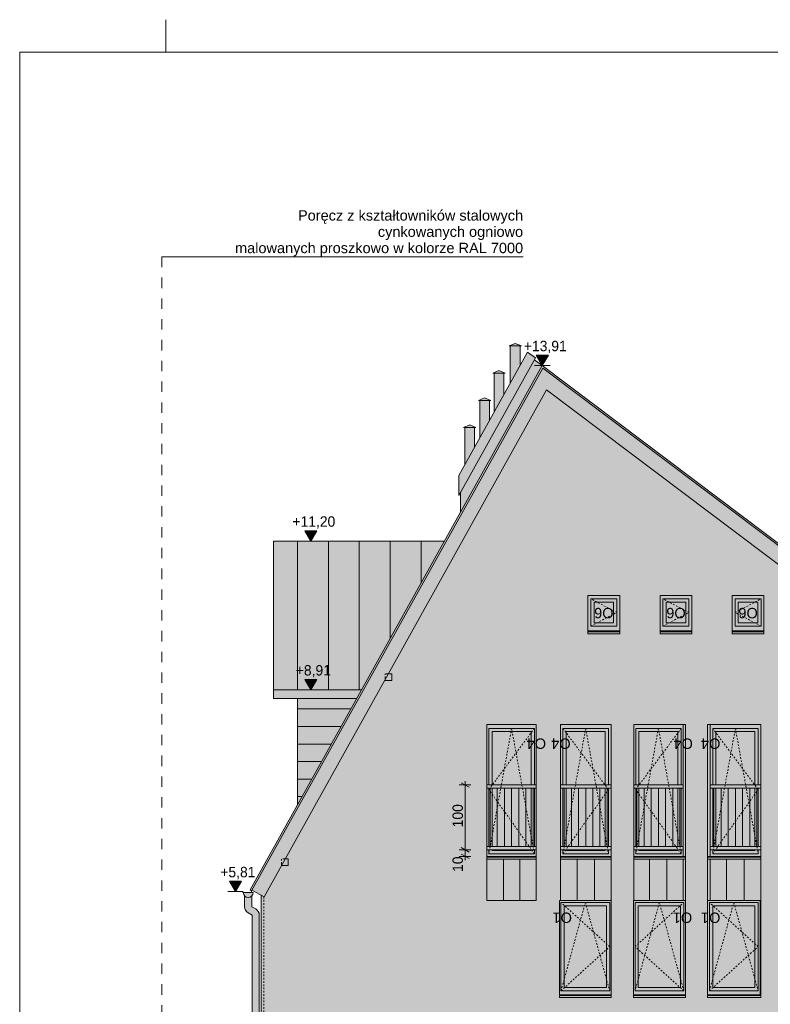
# Model space of a CAD drawing. Extents: x -613240 to -325500, y -25863 to 152403.
# Tile 27 of 254: x -463240 to -451685, y -8258 to 6903. Entities that reach past the tile are written whole.
import ezdxf

# ---------------------------------------------------------------- set-up
doc = ezdxf.new("R2010")
doc.units = 0
doc.header["$MEASUREMENT"] = 0
doc.linetypes.add('Hidden Line', pattern=[50, 25, -25])
doc.linetypes.add('Przerywana', pattern=[320, 160, -160])
doc.layers.add('A-Opisy', color=7, linetype='Continuous')
doc.layers.add('INWENT WYMIARY', color=7, linetype='Continuous')
for name, color, linetype, lineweight in [('A-Opisy_Nr_Pióra__21', 7, 'Continuous', 9), ('Arch balustrady_Nr_Pióra__41', 7, 'Continuous', 15), ('Arch dachowki_Nr_Pióra__21', 7, 'Continuous', 9), ('Arch okna_Nr_Pióra__5', 7, 'Continuous', 13), ('Arch opisy okien_Nr_Pióra__21', 7, 'Continuous', 9), ('Arch opisy_Nr_Pióra__21', 7, 'Continuous', 9), ('Arch rynny_Nr_Pióra__5', 7, 'Continuous', 13), ('ARCH TABELA_Nr_Pióra__21', 7, 'Continuous', 9), ('Arch wykończenie_Nr_Pióra__41', 7, 'Continuous', 15), ('INWENT DACH_Nr_Pióra__21', 7, 'Continuous', 9), ('INWENT KONST. DREWNIANA_Nr_Pióra__21', 7, 'Continuous', 9), ('INWENT RURY SPUSTOWE_Nr_Pióra__21', 7, 'Continuous', 9), ('INWENT WYMIARY_Nr_Pióra__21', 7, 'Continuous', 9), ('INWENT. OKNA_Nr_Pióra__5', 7, 'Continuous', 13), ('INWENT.ŚCIANY_Nr_Pióra__21', 7, 'Continuous', 9), ('Istniejące kominy_Nr_Pióra__21', 7, 'Continuous', 9)]:
    doc.layers.add(name, color=color, linetype=linetype, lineweight=lineweight)
doc.layers.add('arch wypelnienia_Nr_Pióra__119', color=7, linetype='Continuous', lineweight=13, true_color=0xd9d1d0)
doc.layers.add('arch wypelnienia_Nr_Pióra__2', color=7, linetype='Continuous', lineweight=13, true_color=0x7f7f7f)
doc.styles.add('GENERATED_STYLE_1', font='txt')
doc.styles.add('GENERATED_STYLE_10', font='arial.ttf')
doc.styles.add('GENERATED_STYLE_12', font='arial.ttf')
doc.dimstyles.new('GENERATED_STYLE__3', dxfattribs={"dimtxt": 160.000002, "dimasz": 91.2, "dimexe": 0.18, "dimexo": 0, "dimgap": 0.09, "dimtad": 1, "dimdec": 0, "dimlfac": 0.1, "dimzin": 0, "dimdsep": 46, "dimtxsty": 'GENERATED_STYLE_1', "dimblk": 'ARROWHEAD_2', "dimblk1": 'ARROWHEAD_2', "dimblk2": 'ARROWHEAD_2', "dimcen": 0.09, "dimclrd": 7, "dimclre": 7, "dimclrt": 7, "dimazin": 0, "dimtfac": 1, "dimtdec": 4, "dimtmove": 0, "dimatfit": 3, "dimfxl": 0, "dimtolj": 1, "dimtzin": 0, "dimarcsym": 0})

# ---------------------------------------------------------------- blocks, each defined once
blk = doc.blocks.new('Wymiary_52', base_point=(-455195, 1577))
at = {"layer": 'INWENT WYMIARY_Nr_Pióra__21', "linetype": 'Continuous'}
blk.add_hatch(color=256, dxfattribs=at).paths.add_polyline_path([(-455195, 1577), (-455288, 1737), (-455102, 1737)], flags=0)
for p, q in [((-455195, 1577), (-455288, 1737)), ((-455288, 1737), (-455102, 1737)), ((-455102, 1737), (-455195, 1577)), ((-455195, 1577), (-455315, 1577)), ((-455195, 1577), (-455075, 1577))]:
    blk.add_line(p, q, dxfattribs=at)
at = {"layer": 'INWENT WYMIARY_Nr_Pióra__21', "insert": (-455479, 1769), "char_height": 160, "attachment_point": 7, "style": 'GENERATED_STYLE_1'}
blk.add_mtext('{+13,91}', dxfattribs=at)
blk = doc.blocks.new('Wymiary_53', base_point=(-458757, -1126))
at = {"layer": 'INWENT WYMIARY_Nr_Pióra__21', "linetype": 'Continuous'}
blk.add_hatch(color=256, dxfattribs=at).paths.add_polyline_path([(-458757, -1126), (-458850, -966), (-458664, -966)], flags=0)
for p, q in [((-458757, -1126), (-458850, -966)), ((-458850, -966), (-458664, -966)), ((-458664, -966), (-458757, -1126)), ((-458757, -1126), (-458877, -1126)), ((-458757, -1126), (-458637, -1126))]:
    blk.add_line(p, q, dxfattribs=at)
at = {"layer": 'INWENT WYMIARY_Nr_Pióra__21', "insert": (-459042, -934), "char_height": 160, "attachment_point": 7, "style": 'GENERATED_STYLE_1'}
blk.add_mtext('{+11,20}', dxfattribs=at)
blk = doc.blocks.new('Wymiary_54', base_point=(-458757, -3416))
at = {"layer": 'INWENT WYMIARY_Nr_Pióra__21', "linetype": 'Continuous'}
blk.add_hatch(color=256, dxfattribs=at).paths.add_polyline_path([(-458757, -3416), (-458850, -3256), (-458664, -3256)], flags=0)
for p, q in [((-458757, -3416), (-458850, -3256)), ((-458850, -3256), (-458664, -3256)), ((-458664, -3256), (-458757, -3416)), ((-458757, -3416), (-458877, -3416)), ((-458757, -3416), (-458637, -3416))]:
    blk.add_line(p, q, dxfattribs=at)
at = {"layer": 'INWENT WYMIARY_Nr_Pióra__21', "insert": (-458990, -3224), "char_height": 160, "attachment_point": 7, "style": 'GENERATED_STYLE_1'}
blk.add_mtext('{+8,91}', dxfattribs=at)
blk = doc.blocks.new('Wymiary_55', base_point=(-459918, -6523))
at = {"layer": 'INWENT WYMIARY_Nr_Pióra__21', "linetype": 'Continuous'}
blk.add_hatch(color=256, dxfattribs=at).paths.add_polyline_path([(-459918, -6523), (-460011, -6363), (-459825, -6363)], flags=0)
for p, q in [((-459918, -6523), (-460011, -6363)), ((-460011, -6363), (-459825, -6363)), ((-459825, -6363), (-459918, -6523)), ((-459918, -6523), (-460038, -6523)), ((-459918, -6523), (-459798, -6523))]:
    blk.add_line(p, q, dxfattribs=at)
at = {"layer": 'INWENT WYMIARY_Nr_Pióra__21', "insert": (-460152, -6331), "char_height": 160, "attachment_point": 7, "style": 'GENERATED_STYLE_1'}
blk.add_mtext('{+5,81}', dxfattribs=at)
blk = doc.blocks.new('*D754')
at = {"layer": 'INWENT WYMIARY_Nr_Pióra__21', "linetype": 'Continuous'}
for p, q in [((-456293, -5880), (-456473, -5880)), ((-456443, -5845), (-456323, -5914)), ((-456383, -5980), (-456383, -5880)), ((-456293, -5980), (-456473, -5980)), ((-456443, -5945), (-456323, -6014)), ((-456383, -6038), (-456383, -5980))]:
    blk.add_line(p, q, dxfattribs=at)
at = {"layer": 'INWENT WYMIARY_Nr_Pióra__21', "char_height": 160, "attachment_point": 7, "rotation": 90, "style": 'GENERATED_STYLE_1'}
for s, insert in [('{100}', (-456415, -5533)), ('{10}', (-456415, -6219))]:
    blk.add_mtext(s, dxfattribs=dict(at, insert=insert))
blk = doc.blocks.new('ARROWHEAD_2')
at = {"color": 0, "linetype": 'Continuous', "lineweight": 0}
for p, q in [((0, 0), (-1, 0)), ((-0.38, -0.66), (0.38, 0.66))]:
    blk.add_line(p, q, dxfattribs=at)
blk = doc.blocks.new('*D755')
at = {"layer": 'INWENT WYMIARY_Nr_Pióra__21', "linetype": 'Continuous'}
for p, q in [((-456323, -4914), (-456443, -4845)), ((-456383, -4880), (-456383, -4821)), ((-456293, -4880), (-456473, -4880)), ((-456383, -5880), (-456383, -4880)), ((-456293, -5880), (-456473, -5880)), ((-456443, -5845), (-456323, -5914))]:
    blk.add_line(p, q, dxfattribs=at)
at = {"layer": 'INWENT WYMIARY_Nr_Pióra__21', "char_height": 160, "attachment_point": 7, "rotation": 90, "style": 'GENERATED_STYLE_1'}
for s, insert in [('{100}', (-456415, -5533)), ('{10}', (-456415, -6219))]:
    blk.add_mtext(s, dxfattribs=dict(at, insert=insert))
blk = doc.blocks.new('Linia_192', base_point=(-461053, 3251))
at = {"layer": 'A-Opisy_Nr_Pióra__21', "linetype": 'Continuous'}
blk.add_hatch(color=256, dxfattribs=at).paths.add_polyline_path([(-460993, -11389), (-460998, -11366), (-461011, -11346), (-461030, -11333), (-461053, -11329), (-461076, -11333), (-461096, -11346), (-461109, -11366), (-461113, -11389), (-461109, -11412), (-461096, -11431), (-461076, -11444), (-461053, -11449), (-461030, -11444), (-461011, -11431), (-460998, -11412)], flags=0)
at = {"layer": 'A-Opisy_Nr_Pióra__21', "linetype": 'Przerywana'}
blk.add_line((-461053, 3251), (-461053, -11329), dxfattribs=at)
at = {"layer": 'A-Opisy_Nr_Pióra__21', "linetype": 'Continuous'}
blk.add_circle((-461053, -11389), 60, dxfattribs=at)

msp = doc.modelspace()

# ---------------------------------------------------------------- hatches: boundary and pattern name
at = {"layer": 'arch wypelnienia_Nr_Pióra__119', "linetype": 'Continuous', "lineweight": 0, "true_color": 0x363434}
h = msp.add_hatch(color=250, dxfattribs=at)
h.paths.add_polyline_path([(-459478.6, -6603), (-459522.2, -6578.7), (-459522.2, -12269.6), (-444962.2, -12269.6), (-444962.2, -6462.4), (-445362.2, -6160.9), (-445362.2, -6169.6), (-445462.2, -6169.6), (-445462.2, -6085.5), (-449197.9, -3269.6), (-449282.2, -3269.6), (-449282.2, -3206.1), (-455129.2, 1201.4), (-457565.2, -3169.6), (-457512.2, -3169.6), (-457512.2, -3269.6), (-457612.2, -3269.6), (-457612.2, -3253.9), (-459153.5, -6019.6), (-459107.2, -6019.6), (-459107.2, -6119.6), (-459207.2, -6119.6), (-459207.2, -6116)], flags=0)
h.paths.add_polyline_path([(-454917.2, -5979.6), (-454917.2, -3949.6), (-454137.2, -3949.6), (-454137.2, -5979.6), (-454137.2, -6659.6), (-454132.2, -6659.6), (-454132.2, -8150.6), (-454932.2, -8150.6), (-454932.2, -6659.6), (-454917.2, -6659.6)], flags=0)
h.paths.add_polyline_path([(-452652.2, -5979.6), (-452652.2, -3949.6), (-451832.2, -3949.6), (-451832.2, -5979.6), (-451832.2, -6659.6), (-451832.2, -8150.6), (-452652.2, -8150.6), (-452652.2, -6659.6)], flags=0)
h.paths.add_polyline_path([(-450362.2, -5979.6), (-450362.2, -3949.6), (-449497.2, -3949.6), (-449497.2, -5979.6), (-449497.2, -6020.6), (-449497.2, -6659.6), (-449497.2, -8150.6), (-450362.2, -8150.6), (-450362.2, -6659.6)], flags=0)
h.paths.add_polyline_path([(-456047.2, -6659.6), (-456047.2, -3949.6), (-455287.2, -3949.6), (-455287.2, -5979.6), (-455287.2, -6659.6)], flags=0)
h.paths.add_polyline_path([(-454492.2, -2554.6), (-454492.2, -1964.6), (-454002.2, -1964.6), (-454002.2, -2554.6)], flags=0)
h.paths.add_polyline_path([(-454367.2, -11239.6), (-454367.2, -8659.6), (-453577.2, -8659.6), (-453577.2, -11239.6)], flags=0)
h.paths.add_polyline_path([(-453792.2, -8150.6), (-453792.2, -6659.6), (-453787.2, -6659.6), (-453787.2, -5979.6), (-453787.2, -3949.6), (-453027.2, -3949.6), (-452992.2, -3949.6), (-452992.2, -6659.6), (-452992.2, -8150.6)], flags=0)
h.paths.add_polyline_path([(-453382.2, -1964.6), (-452892.2, -1964.6), (-452892.2, -2554.6), (-453382.2, -2554.6)], flags=0)
h.paths.add_polyline_path([(-452272.2, -1964.6), (-451782.2, -1964.6), (-451782.2, -2554.6), (-452272.2, -2554.6)], flags=0)
h.paths.add_polyline_path([(-451502.2, -6659.6), (-451502.2, -5979.6), (-451502.2, -3949.6), (-450672.2, -3949.6), (-450672.2, -5979.6), (-450672.2, -6659.6), (-450672.2, -8150.6), (-451502.2, -8150.6)], flags=0)
h.paths.add_polyline_path([(-451142.2, -8659.6), (-450342.2, -8659.6), (-450342.2, -11239.6), (-451142.2, -11239.6)], flags=0)
at = {"layer": 'arch wypelnienia_Nr_Pióra__2', "linetype": 'Continuous'}
for points in [[(-456482.2, -425.2), (-456452.2, -371.4), (-456452.2, -679.5), (-455194.8, 1576.7), (-455315.7, 1667.9), (-455300.9, 1694.4), (-455421.9, 1785.5), (-455537.2, 1578.5), (-455537.2, 1878.5), (-455517.2, 1878.5), (-455612.2, 1918.5), (-455707.2, 1878.5), (-455687.2, 1878.5), (-455687.2, 1309.4), (-455787.2, 1130), (-455787.2, 1459.9), (-455767.2, 1459.9), (-455862.2, 1499.9), (-455957.2, 1459.9), (-455937.2, 1459.9), (-455937.2, 860.8), (-456007.2, 735.2), (-456007.2, 1041.2), (-455987.2, 1041.2), (-456082.2, 1081.2), (-456177.2, 1041.2), (-456157.2, 1041.2), (-456157.2, 466), (-456237.2, 322.5), (-456237.2, 622.5), (-456217.2, 622.5), (-456312.2, 662.5), (-456407.2, 622.5), (-456387.2, 622.5), (-456387.2, 53.3), (-456482.2, -117.1)], [(-459693.6, -6496.3), (-459671.8, -6508.5), (-459666.2, -6498.5), (-459478.6, -6603), (-459207.2, -6116), (-459207.2, -6119.6), (-459107.2, -6119.6), (-459107.2, -6019.6), (-459153.5, -6019.6), (-457612.2, -3253.9), (-457612.2, -3269.6), (-457512.2, -3269.6), (-457512.2, -3169.6), (-457565.2, -3169.6), (-455129.2, 1201.4), (-449282.2, -3206.1), (-449282.2, -3269.6), (-449197.9, -3269.6), (-445462.2, -6085.5), (-445462.2, -6169.6), (-445362.2, -6169.6), (-445362.2, -6160.9), (-444799.7, -6584.9), (-444658.4, -6397.4), (-444649.2, -6404.3), (-444634.2, -6384.4), (-455194.8, 1576.6), (-455802.9, 485.6)], [(-458962.2, -3550.6), (-458962.2, -5183.4), (-456700.7, -1125.5), (-459332.2, -1125.5), (-459332.2, -3550.6)], [(-453787.2, -5979.6), (-453787.2, -6659.6), (-453027.2, -6659.6), (-452992.2, -6659.6), (-452992.2, -3949.6), (-453027.2, -3949.6), (-453027.2, -4999.6), (-453027.2, -5979.6)], [(-452652.2, -6659.6), (-452612.2, -6659.6), (-451842.2, -6659.6), (-451842.2, -8150.6), (-451832.2, -8150.6), (-451832.2, -6659.6), (-451832.2, -5979.6), (-452612.2, -5979.6), (-452612.2, -3949.6), (-452652.2, -3949.6)], [(-456047.2, -6659.6), (-455287.2, -6659.6), (-455287.2, -5979.6), (-456047.2, -5979.6)], [(-454137.2, -6659.6), (-454917.2, -6659.6), (-454917.2, -5979.6), (-454137.2, -5979.6)], [(-459797.5, -6537.5), (-459647.5, -6537.5, -0.189103), (-459667.5, -6588.5), (-459667.5, -6755), (-459607.2, -6789.8, -0.2679492), (-459552.2, -6885.1), (-459552.2, -12972.2, -0.2679492), (-459607.2, -13067.4), (-459696.5, -13119), (-459751.5, -13023.7), (-459662.2, -12972.2), (-459662.2, -6885.1), (-459722.5, -6850.3, -0.2679492), (-459777.5, -6755), (-459777.5, -6588.5, -0.189103)]]:
    msp.add_hatch(color=256, dxfattribs=at).paths.add_polyline_path(points, flags=0)
h = msp.add_hatch(color=256, dxfattribs=at)
h.paths.add_polyline_path([(-454492.2, -2554.6), (-454002.2, -2554.6), (-454002.2, -1964.6), (-454492.2, -1964.6)], flags=0)
h.paths.add_polyline_path([(-454397.2, -2384.6), (-454097.2, -2384.6), (-454097.2, -2064.6), (-454397.2, -2064.6)], flags=0)
h = msp.add_hatch(color=256, dxfattribs=at)
h.paths.add_polyline_path([(-453382.2, -2554.6), (-452892.2, -2554.6), (-452892.2, -1964.6), (-453382.2, -1964.6)], flags=0)
h.paths.add_polyline_path([(-453287.2, -2384.6), (-452987.2, -2384.6), (-452987.2, -2064.6), (-453287.2, -2064.6)], flags=0)
h = msp.add_hatch(color=256, dxfattribs=at)
h.paths.add_polyline_path([(-452272.2, -2554.6), (-451782.2, -2554.6), (-451782.2, -1964.6), (-452272.2, -1964.6)], flags=0)
h.paths.add_polyline_path([(-452177.2, -2064.6), (-452177.2, -2384.6), (-451877.2, -2384.6), (-451877.2, -2064.6)], flags=0)
at = {"layer": 'arch wypelnienia_Nr_Pióra__2', "linetype": 'Continuous', "lineweight": 0, "true_color": 0x1f1f1f}
for points in [[(-454397.2, -2064.6), (-454397.2, -2384.6), (-454097.2, -2384.6), (-454097.2, -2064.6)], [(-452987.2, -2064.6), (-453287.2, -2064.6), (-453287.2, -2384.6), (-452987.2, -2384.6)], [(-451877.2, -2384.6), (-451877.2, -2064.6), (-452177.2, -2064.6), (-452177.2, -2384.6)], [(-455367.2, -4879.6), (-455367.2, -4059.6), (-455967.2, -4059.6), (-455967.2, -4879.6)], [(-454227.2, -4879.6), (-454227.2, -4059.6), (-454827.2, -4059.6), (-454827.2, -4879.6)], [(-453707.2, -4059.6), (-453707.2, -4879.6), (-453107.2, -4879.6), (-453107.2, -4059.6)], [(-452522.2, -4059.6), (-452522.2, -4879.6), (-451922.2, -4879.6), (-451922.2, -4059.6)], [(-455367.2, -4929.6), (-455967.2, -4929.6), (-455967.2, -5829.6), (-455367.2, -5829.6)], [(-454227.2, -5829.6), (-454227.2, -4929.6), (-454827.2, -4929.6), (-454827.2, -5829.6)], [(-453707.2, -5829.6), (-453107.2, -5829.6), (-453107.2, -4929.6), (-453707.2, -4929.6)], [(-452522.2, -5829.6), (-451922.2, -5829.6), (-451922.2, -4929.6), (-452522.2, -4929.6)], [(-455967.2, -5889.6), (-455367.2, -5889.6), (-455367.2, -5879.6), (-455967.2, -5879.6)], [(-454827.2, -5889.6), (-454227.2, -5889.6), (-454227.2, -5879.6), (-454827.2, -5879.6)], [(-453707.2, -5889.6), (-453107.2, -5889.6), (-453107.2, -5879.6), (-453707.2, -5879.6)], [(-451922.2, -5879.6), (-452522.2, -5879.6), (-452522.2, -5889.6), (-451922.2, -5889.6)], [(-454207.2, -6739.6), (-454857.2, -6739.6), (-454857.2, -7999.6), (-454207.2, -7999.6)], [(-453717.2, -7999.6), (-453067.2, -7999.6), (-453067.2, -6739.6), (-453717.2, -6739.6)], [(-452572.2, -7999.6), (-451922.2, -7999.6), (-451922.2, -6739.6), (-452572.2, -6739.6)]]:
    msp.add_hatch(color=250, dxfattribs=at).paths.add_polyline_path(points, flags=0)
at = {"layer": 'arch wypelnienia_Nr_Pióra__2', "linetype": 'Continuous'}
h = msp.add_hatch(color=256, dxfattribs=at)
h.paths.add_polyline_path([(-456047.2, -5979.6), (-455287.2, -5979.6), (-455287.2, -3949.6), (-456047.2, -3949.6)], flags=0)
h.paths.add_polyline_path([(-455967.2, -5879.6), (-455367.2, -5879.6), (-455367.2, -5889.6), (-455967.2, -5889.6)], flags=0)
h.paths.add_polyline_path([(-455367.2, -4879.6), (-455967.2, -4879.6), (-455967.2, -4059.6), (-455367.2, -4059.6)], flags=0)
h.paths.add_polyline_path([(-455967.2, -4929.6), (-455367.2, -4929.6), (-455367.2, -5829.6), (-455967.2, -5829.6)], flags=0)
h = msp.add_hatch(color=256, dxfattribs=at)
h.paths.add_polyline_path([(-454917.2, -5979.6), (-454137.2, -5979.6), (-454137.2, -3949.6), (-454917.2, -3949.6)], flags=0)
h.paths.add_polyline_path([(-454827.2, -5879.6), (-454227.2, -5879.6), (-454227.2, -5889.6), (-454827.2, -5889.6)], flags=0)
h.paths.add_polyline_path([(-454827.2, -4059.6), (-454227.2, -4059.6), (-454227.2, -4879.6), (-454827.2, -4879.6)], flags=0)
h.paths.add_polyline_path([(-454827.2, -4929.6), (-454227.2, -4929.6), (-454227.2, -5829.6), (-454827.2, -5829.6)], flags=0)
h = msp.add_hatch(color=256, dxfattribs=at)
h.paths.add_polyline_path([(-453787.2, -5979.6), (-453027.2, -5979.6), (-453027.2, -3949.6), (-453787.2, -3949.6)], flags=0)
h.paths.add_polyline_path([(-453707.2, -5879.6), (-453107.2, -5879.6), (-453107.2, -5889.6), (-453707.2, -5889.6)], flags=0)
h.paths.add_polyline_path([(-453107.2, -4879.6), (-453707.2, -4879.6), (-453707.2, -4059.6), (-453107.2, -4059.6)], flags=0)
h.paths.add_polyline_path([(-453707.2, -4929.6), (-453107.2, -4929.6), (-453107.2, -4999.6), (-453107.2, -5829.6), (-453707.2, -5829.6)], flags=0)
h = msp.add_hatch(color=256, dxfattribs=at)
h.paths.add_polyline_path([(-452612.2, -5979.6), (-451832.2, -5979.6), (-451832.2, -3949.6), (-452612.2, -3949.6)], flags=0)
h.paths.add_polyline_path([(-452522.2, -5879.6), (-451922.2, -5879.6), (-451922.2, -5889.6), (-452522.2, -5889.6)], flags=0)
h.paths.add_polyline_path([(-452522.2, -4059.6), (-451922.2, -4059.6), (-451922.2, -4879.6), (-452522.2, -4879.6)], flags=0)
h.paths.add_polyline_path([(-452522.2, -4999.6), (-452522.2, -4929.6), (-451922.2, -4929.6), (-451922.2, -4999.6), (-451922.2, -5829.6), (-452522.2, -5829.6)], flags=0)
h = msp.add_hatch(color=256, dxfattribs=at)
h.paths.add_polyline_path([(-454932.2, -8150.6), (-454132.2, -8150.6), (-454132.2, -6659.6), (-454932.2, -6659.6)], flags=0)
h.paths.add_polyline_path([(-454857.2, -7999.6), (-454207.2, -7999.6), (-454207.2, -6739.6), (-454857.2, -6739.6)], flags=0)
h = msp.add_hatch(color=256, dxfattribs=at)
h.paths.add_polyline_path([(-453792.2, -8150.6), (-452992.2, -8150.6), (-452992.2, -6659.6), (-453792.2, -6659.6)], flags=0)
h.paths.add_polyline_path([(-453717.2, -7999.6), (-453067.2, -7999.6), (-453067.2, -6739.6), (-453717.2, -6739.6)], flags=0)
h = msp.add_hatch(color=256, dxfattribs=at)
h.paths.add_polyline_path([(-452652.2, -8150.6), (-451842.2, -8150.6), (-451842.2, -6659.6), (-452652.2, -6659.6)], flags=0)
h.paths.add_polyline_path([(-452572.2, -7999.6), (-451922.2, -7999.6), (-451922.2, -6739.6), (-452572.2, -6739.6)], flags=0)

# ---------------------------------------------------------------- linework, layer by layer
at = {"layer": 'A-Opisy_Nr_Pióra__21', "linetype": 'Continuous'}
msp.add_line((-461053.4, 3250.9), (-455490.1, 3250.9), dxfattribs=at)
at = {"layer": 'Arch balustrady_Nr_Pióra__41', "linetype": 'Continuous'}
for p, q in [((-456047.2, -4879.6), (-455287.2, -4879.6)), ((-456047.2, -4929.6), (-455287.2, -4929.6)), ((-455997.2, -5829.6), (-455997.2, -4929.6)), ((-455887.2, -5829.6), (-455887.2, -4929.6)), ((-455777.2, -5829.6), (-455777.2, -4929.6)), ((-455667.2, -5829.6), (-455667.2, -4929.6)), ((-455557.2, -5829.6), (-455557.2, -4929.6)), ((-455447.2, -5829.6), (-455447.2, -4929.6)), ((-455337.2, -5829.6), (-455337.2, -4929.6)), ((-454917.2, -4879.6), (-454137.2, -4879.6)), ((-454917.2, -4929.6), (-454137.2, -4929.6)), ((-454857.2, -5829.6), (-454857.2, -4929.6)), ((-454747.2, -5829.6), (-454747.2, -4929.6)), ((-454637.2, -5829.6), (-454637.2, -4929.6)), ((-454527.2, -5829.6), (-454527.2, -4929.6)), ((-454417.2, -5829.6), (-454417.2, -4929.6)), ((-454307.2, -5829.6), (-454307.2, -4929.6)), ((-454197.2, -5829.6), (-454197.2, -4929.6)), ((-453787.2, -4879.6), (-453027.2, -4879.6)), ((-453787.2, -4929.6), (-453027.2, -4929.6)), ((-453737.2, -5829.6), (-453737.2, -4929.6)), ((-453627.2, -5829.6), (-453627.2, -4929.6)), ((-453517.2, -5829.6), (-453517.2, -4929.6)), ((-453407.2, -5829.6), (-453407.2, -4929.6)), ((-453297.2, -5829.6), (-453297.2, -4929.6)), ((-453187.2, -5829.6), (-453187.2, -4929.6)), ((-453077.2, -5829.6), (-453077.2, -4929.6)), ((-452612.2, -4879.6), (-451832.2, -4879.6)), ((-452612.2, -4929.6), (-451832.2, -4929.6)), ((-452552.2, -5829.6), (-452552.2, -4929.6)), ((-452442.2, -5829.6), (-452442.2, -4929.6)), ((-452332.2, -5829.6), (-452332.2, -4929.6)), ((-452222.2, -5829.6), (-452222.2, -4929.6)), ((-452112.2, -5829.6), (-452112.2, -4929.6)), ((-452002.2, -5829.6), (-452002.2, -4929.6)), ((-451892.2, -5829.6), (-451892.2, -4929.6)), ((-456047.2, -5829.6), (-455287.2, -5829.6)), ((-456047.2, -5879.6), (-455287.2, -5879.6)), ((-454917.2, -5829.6), (-454137.2, -5829.6)), ((-454917.2, -5879.6), (-454137.2, -5879.6)), ((-453787.2, -5829.6), (-453027.2, -5829.6)), ((-453787.2, -5879.6), (-453027.2, -5879.6)), ((-452612.2, -5829.6), (-451832.2, -5829.6)), ((-452612.2, -5879.6), (-451832.2, -5879.6))]:
    msp.add_line(p, q, dxfattribs=at)
at = {"layer": 'Arch dachowki_Nr_Pióra__21', "linetype": 'Continuous'}
for p, q in [((-459693.6, -6496.3), (-455194.9, 1576.7)), ((-459671.8, -6508.5), (-455187, 1539.4)), ((-444634.2, -6384.4), (-455194.9, 1576.7)), ((-444649.2, -6404.3), (-455187, 1539.4)), ((-458962.2, -3416.5), (-458962.2, -1125.5)), ((-458487.2, -3416.5), (-458487.2, -1125.5)), ((-458012.2, -3416.5), (-458012.2, -1125.5)), ((-457537.2, -2626.5), (-457537.2, -1125.5)), ((-457062.2, -1774.2), (-457062.2, -1125.5)), ((-458962.2, -4331.1), (-458962.2, -3550.6)), ((-458962.2, -3709.6), (-458140.9, -3709.6)), ((-458962.2, -3979.6), (-458291.3, -3979.6)), ((-458962.2, -4249.6), (-458441.8, -4249.6)), ((-458962.2, -4519.6), (-458592.3, -4519.6)), ((-458962.2, -4789.6), (-458742.8, -4789.6)), ((-458962.2, -5059.6), (-458893.2, -5059.6)), ((-459671.8, -6508.5), (-459693.6, -6496.3))]:
    msp.add_line(p, q, dxfattribs=at)
at = {"layer": 'Arch okna_Nr_Pióra__5', "linetype": 'Hidden Line'}
for p, q in [((-454047.2, -2224.6), (-454447.2, -2014.6)), ((-452937.2, -2224.6), (-453337.2, -2014.6)), ((-452227.2, -2224.6), (-451827.2, -2014.6)), ((-454447.2, -2434.6), (-454047.2, -2224.6)), ((-453337.2, -2434.6), (-452937.2, -2224.6)), ((-451827.2, -2434.6), (-452227.2, -2224.6)), ((-455667.2, -4009.6), (-456017.2, -5939.6)), ((-456017.2, -4949.6), (-455317.2, -4009.6)), ((-455317.2, -5939.6), (-455667.2, -4009.6)), ((-454177.2, -4949.6), (-454877.2, -4009.6)), ((-454877.2, -5939.6), (-454527.2, -4009.6)), ((-454527.2, -4009.6), (-454177.2, -5939.6)), ((-453757.2, -4949.6), (-453057.2, -4009.6)), ((-453407.2, -4009.6), (-453757.2, -5939.6)), ((-453057.2, -5939.6), (-453407.2, -4009.6)), ((-451872.2, -4949.6), (-452572.2, -4009.6)), ((-452572.2, -5939.6), (-452222.2, -4009.6)), ((-452222.2, -4009.6), (-451872.2, -5939.6)), ((-455317.2, -5939.6), (-456017.2, -4949.6)), ((-454877.2, -5939.6), (-454177.2, -4949.6)), ((-453057.2, -5939.6), (-453757.2, -4949.6)), ((-452572.2, -5939.6), (-451872.2, -4949.6)), ((-454907.2, -8049.6), (-454532.2, -6689.6)), ((-454157.2, -7369.6), (-454907.2, -6689.6)), ((-454532.2, -6689.6), (-454157.2, -8049.6)), ((-453392.2, -6689.6), (-453767.2, -8049.6)), ((-453767.2, -7369.6), (-453017.2, -6689.6)), ((-453017.2, -8049.6), (-453392.2, -6689.6)), ((-452622.2, -8049.6), (-452247.2, -6689.6)), ((-451872.2, -7369.6), (-452622.2, -6689.6)), ((-452247.2, -6689.6), (-451872.2, -8049.6)), ((-454907.2, -8049.6), (-454157.2, -7369.6)), ((-453017.2, -8049.6), (-453767.2, -7369.6)), ((-452622.2, -8049.6), (-451872.2, -7369.6))]:
    msp.add_line(p, q, dxfattribs=at)
at = {"layer": 'Arch rynny_Nr_Pióra__5', "linetype": 'Continuous'}
for p, q in [((-459478.6, -6603), (-455129.2, 1201.4)), ((-455129.2, 1201.4), (-444799.7, -6584.9)), ((-459671.8, -6508.5), (-459671.8, -6537.5)), ((-459666.2, -6498.5), (-459478.6, -6603)), ((-459647.5, -6537.5), (-459797.5, -6537.5))]:
    msp.add_line(p, q, dxfattribs=at)
for centre, radius, start, end in [((-459802.5, -6537.5), 5, 0, 180), ((-459722.5, -6537.5), 75, 180, 0)]:
    msp.add_arc(centre, radius, start, end, dxfattribs=at)
at = {"layer": 'ARCH TABELA_Nr_Pióra__21', "linetype": 'Continuous'}
for p, q in [((-460989.9, 6402.6), (-460989.9, 6902.6)), ((-460989.9, 6402.6), (-460989.9, 6902.6)), ((-463239.9, 6402.6), (-422489.9, 6402.6)), ((-463239.9, 6402.6), (-463239.9, -22047.4))]:
    msp.add_line(p, q, dxfattribs=at)
at = {"layer": 'Arch wykończenie_Nr_Pióra__41', "linetype": 'Continuous'}
msp.add_line((-459522.2, -12269.6), (-459522.2, -6578.7), dxfattribs=at)
at = {"layer": 'INWENT DACH_Nr_Pióra__21', "linetype": 'Continuous'}
for p, q in [((-456482.2, -117.1), (-455421.9, 1785.5)), ((-456482.2, -425.2), (-455300.9, 1694.4)), ((-459332.2, -3550.6), (-459332.2, -1125.5)), ((-459332.2, -1125.5), (-456700.8, -1125.5)), ((-459332.2, -3416.5), (-457977.5, -3416.5)), ((-459332.2, -3550.6), (-458052.3, -3550.6))]:
    msp.add_line(p, q, dxfattribs=at)
at = {"layer": 'INWENT KONST. DREWNIANA_Nr_Pióra__21', "linetype": 'Hidden Line'}
for p, q in [((-457612.2, -3233.4), (-457612.2, -3169.6)), ((-457576.6, -3169.6), (-457612.2, -3169.6)), ((-459207.2, -6095.5), (-459207.2, -6019.6)), ((-459164.9, -6019.6), (-459207.2, -6019.6))]:
    msp.add_line(p, q, dxfattribs=at)
at = {"layer": 'INWENT KONST. DREWNIANA_Nr_Pióra__21', "linetype": 'Continuous'}
for p, q in [((-457512.2, -3169.6), (-457576.6, -3169.6)), ((-457512.2, -3269.6), (-457512.2, -3169.6)), ((-457612.2, -3269.6), (-457612.2, -3233.4)), ((-457512.2, -3269.6), (-457612.2, -3269.6)), ((-459107.2, -6019.6), (-459164.9, -6019.6)), ((-459107.2, -6119.6), (-459107.2, -6019.6)), ((-459207.2, -6119.6), (-459207.2, -6095.5)), ((-459107.2, -6119.6), (-459207.2, -6119.6))]:
    msp.add_line(p, q, dxfattribs=at)
at = {"layer": 'INWENT RURY SPUSTOWE_Nr_Pióra__21', "linetype": 'Continuous'}
for p, q in [((-459777.5, -6588.5), (-459777.5, -6755)), ((-459667.5, -6588.5), (-459667.5, -6755)), ((-459667.5, -6755), (-459607.2, -6789.8)), ((-459722.5, -6850.3), (-459662.2, -6885.1)), ((-459662.2, -6885.1), (-459662.2, -12972.2)), ((-459552.2, -6885.1), (-459552.2, -12972.2))]:
    msp.add_line(p, q, dxfattribs=at)
for centre, start, end in [((-459667.5, -6755), 180, 240), ((-459662.2, -6885.1), 0, 60)]:
    msp.add_arc(centre, 110, start, end, dxfattribs=at)
at = {"layer": 'INWENT. OKNA_Nr_Pióra__5', "linetype": 'Continuous'}
for p, q in [((-454447.2, -2014.6), (-454447.2, -2434.6)), ((-454047.2, -2014.6), (-454447.2, -2014.6)), ((-454097.2, -2064.6), (-454397.2, -2064.6)), ((-454397.2, -2064.6), (-454397.2, -2384.6)), ((-454097.2, -2064.6), (-454097.2, -2384.6)), ((-454047.2, -2014.6), (-454047.2, -2434.6)), ((-453337.2, -2014.6), (-453337.2, -2434.6)), ((-452937.2, -2014.6), (-453337.2, -2014.6)), ((-452987.2, -2064.6), (-453287.2, -2064.6)), ((-453287.2, -2064.6), (-453287.2, -2384.6)), ((-452987.2, -2064.6), (-452987.2, -2384.6)), ((-452937.2, -2014.6), (-452937.2, -2434.6)), ((-452227.2, -2014.6), (-452227.2, -2434.6)), ((-451827.2, -2014.6), (-452227.2, -2014.6)), ((-451877.2, -2064.6), (-452177.2, -2064.6)), ((-452177.2, -2064.6), (-452177.2, -2384.6)), ((-451877.2, -2064.6), (-451877.2, -2384.6)), ((-451827.2, -2014.6), (-451827.2, -2434.6)), ((-454097.2, -2384.6), (-454397.2, -2384.6)), ((-452987.2, -2384.6), (-453287.2, -2384.6)), ((-451877.2, -2384.6), (-452177.2, -2384.6)), ((-454047.2, -2434.6), (-454447.2, -2434.6)), ((-452937.2, -2434.6), (-453337.2, -2434.6)), ((-451827.2, -2434.6), (-452227.2, -2434.6)), ((-456017.2, -4009.6), (-455317.2, -4009.6)), ((-456017.2, -4879.6), (-456017.2, -4009.6)), ((-455967.2, -4059.6), (-455367.2, -4059.6)), ((-455967.2, -4879.6), (-455967.2, -4059.6)), ((-455367.2, -4879.6), (-455367.2, -4059.6)), ((-455317.2, -4879.6), (-455317.2, -4009.6)), ((-454877.2, -4009.6), (-454177.2, -4009.6)), ((-454877.2, -4879.6), (-454877.2, -4009.6)), ((-454827.2, -4059.6), (-454227.2, -4059.6)), ((-454827.2, -4879.6), (-454827.2, -4059.6)), ((-454227.2, -4879.6), (-454227.2, -4059.6)), ((-454177.2, -4879.6), (-454177.2, -4009.6)), ((-453757.2, -4009.6), (-453057.2, -4009.6)), ((-453757.2, -4879.6), (-453757.2, -4009.6)), ((-453707.2, -4059.6), (-453107.2, -4059.6)), ((-453707.2, -4879.6), (-453707.2, -4059.6)), ((-453107.2, -4879.6), (-453107.2, -4059.6)), ((-453057.2, -4879.6), (-453057.2, -4009.6)), ((-452572.2, -4009.6), (-451872.2, -4009.6)), ((-452572.2, -4879.6), (-452572.2, -4009.6)), ((-452522.2, -4059.6), (-451922.2, -4059.6)), ((-452522.2, -4879.6), (-452522.2, -4059.6)), ((-451922.2, -4879.6), (-451922.2, -4059.6)), ((-451872.2, -4879.6), (-451872.2, -4009.6)), ((-456017.2, -5829.6), (-456017.2, -4929.6)), ((-455967.2, -5829.6), (-455967.2, -4929.6)), ((-455367.2, -5829.6), (-455367.2, -4929.6)), ((-455317.2, -5829.6), (-455317.2, -4929.6)), ((-454877.2, -5829.6), (-454877.2, -4929.6)), ((-454827.2, -5829.6), (-454827.2, -4929.6)), ((-454227.2, -5829.6), (-454227.2, -4929.6)), ((-454177.2, -5829.6), (-454177.2, -4929.6)), ((-453757.2, -5829.6), (-453757.2, -4929.6)), ((-453707.2, -5829.6), (-453707.2, -4929.6)), ((-453107.2, -4999.6), (-453107.2, -4929.6)), ((-453107.2, -5829.6), (-453107.2, -4999.6)), ((-453057.2, -4999.6), (-453057.2, -4929.6)), ((-453057.2, -5829.6), (-453057.2, -4999.6)), ((-452572.2, -4999.6), (-452572.2, -4929.6)), ((-452572.2, -5829.6), (-452572.2, -4999.6)), ((-452522.2, -4999.6), (-452522.2, -4929.6)), ((-452522.2, -5829.6), (-452522.2, -4999.6)), ((-451922.2, -4999.6), (-451922.2, -4929.6)), ((-451922.2, -5829.6), (-451922.2, -4999.6)), ((-451872.2, -4999.6), (-451872.2, -4929.6)), ((-451872.2, -5829.6), (-451872.2, -4999.6)), ((-456017.2, -5939.6), (-456017.2, -5879.6)), ((-455967.2, -5889.6), (-455967.2, -5879.6)), ((-455967.2, -5889.6), (-455367.2, -5889.6)), ((-455367.2, -5889.6), (-455367.2, -5879.6)), ((-455317.2, -5939.6), (-455317.2, -5879.6)), ((-454877.2, -5939.6), (-454877.2, -5879.6)), ((-454827.2, -5889.6), (-454827.2, -5879.6)), ((-454827.2, -5889.6), (-454227.2, -5889.6)), ((-454227.2, -5889.6), (-454227.2, -5879.6)), ((-454177.2, -5939.6), (-454177.2, -5879.6)), ((-453757.2, -5939.6), (-453757.2, -5879.6)), ((-453707.2, -5889.6), (-453707.2, -5879.6)), ((-453707.2, -5889.6), (-453107.2, -5889.6)), ((-453107.2, -5889.6), (-453107.2, -5879.6)), ((-453057.2, -5939.6), (-453057.2, -5879.6)), ((-452572.2, -5939.6), (-452572.2, -5879.6)), ((-452522.2, -5889.6), (-452522.2, -5879.6)), ((-452522.2, -5889.6), (-451922.2, -5889.6)), ((-451922.2, -5889.6), (-451922.2, -5879.6)), ((-451872.2, -5939.6), (-451872.2, -5879.6)), ((-456017.2, -5939.6), (-455317.2, -5939.6)), ((-454877.2, -5939.6), (-454177.2, -5939.6)), ((-453757.2, -5939.6), (-453057.2, -5939.6)), ((-452572.2, -5939.6), (-451872.2, -5939.6)), ((-454907.2, -6689.6), (-454157.2, -6689.6)), ((-454907.2, -6689.6), (-454907.2, -8049.6)), ((-454857.2, -6739.6), (-454857.2, -7999.6)), ((-454857.2, -6739.6), (-454207.2, -6739.6)), ((-454207.2, -6739.6), (-454207.2, -7999.6)), ((-454157.2, -6689.6), (-454157.2, -8049.6)), ((-453767.2, -6689.6), (-453017.2, -6689.6)), ((-453767.2, -6689.6), (-453767.2, -8049.6)), ((-453717.2, -6739.6), (-453717.2, -7999.6)), ((-453717.2, -6739.6), (-453067.2, -6739.6)), ((-453067.2, -6739.6), (-453067.2, -7999.6)), ((-453017.2, -6689.6), (-453017.2, -8049.6)), ((-452622.2, -6689.6), (-451872.2, -6689.6)), ((-452622.2, -6689.6), (-452622.2, -8049.6)), ((-452572.2, -6739.6), (-452572.2, -7999.6)), ((-452572.2, -6739.6), (-451922.2, -6739.6)), ((-451922.2, -6739.6), (-451922.2, -7999.6)), ((-451872.2, -6689.6), (-451872.2, -8049.6)), ((-454857.2, -7999.6), (-454207.2, -7999.6)), ((-453717.2, -7999.6), (-453067.2, -7999.6)), ((-452572.2, -7999.6), (-451922.2, -7999.6)), ((-454907.2, -8049.6), (-454157.2, -8049.6)), ((-453767.2, -8049.6), (-453017.2, -8049.6)), ((-452622.2, -8049.6), (-451872.2, -8049.6))]:
    msp.add_line(p, q, dxfattribs=at)
at = {"layer": 'INWENT.ŚCIANY_Nr_Pióra__21', "linetype": 'Continuous'}
for p, q in [((-454492.2, -2554.6), (-454492.2, -1964.6)), ((-454002.2, -1964.6), (-454492.2, -1964.6)), ((-454002.2, -2554.6), (-454002.2, -1964.6)), ((-453382.2, -2554.6), (-453382.2, -1964.6)), ((-452892.2, -1964.6), (-453382.2, -1964.6)), ((-452892.2, -2554.6), (-452892.2, -1964.6)), ((-452272.2, -2554.6), (-452272.2, -1964.6)), ((-451782.2, -1964.6), (-452272.2, -1964.6)), ((-451782.2, -2554.6), (-451782.2, -1964.6)), ((-454002.2, -2504.6), (-454492.2, -2504.6)), ((-454002.2, -2524.6), (-454492.2, -2524.6)), ((-454002.2, -2554.6), (-454492.2, -2554.6)), ((-452892.2, -2504.6), (-453382.2, -2504.6)), ((-452892.2, -2524.6), (-453382.2, -2524.6)), ((-452892.2, -2554.6), (-453382.2, -2554.6)), ((-451782.2, -2504.6), (-452272.2, -2504.6)), ((-451782.2, -2524.6), (-452272.2, -2524.6)), ((-451782.2, -2554.6), (-452272.2, -2554.6)), ((-458962.2, -5183.4), (-458962.2, -3550.6)), ((-456047.2, -3949.6), (-455287.2, -3949.6)), ((-456047.2, -5979.6), (-456047.2, -3949.6)), ((-455287.2, -5979.6), (-455287.2, -3949.6)), ((-454917.2, -3949.6), (-454137.2, -3949.6)), ((-454917.2, -5979.6), (-454917.2, -3949.6)), ((-454137.2, -5979.6), (-454137.2, -3949.6)), ((-453787.2, -3949.6), (-453027.2, -3949.6)), ((-453787.2, -5979.6), (-453787.2, -3949.6)), ((-453027.2, -4999.6), (-453027.2, -3949.6)), ((-452992.2, -3949.6), (-453027.2, -3949.6)), ((-452992.2, -6659.6), (-452992.2, -3949.6)), ((-452652.2, -6659.6), (-452652.2, -3949.6)), ((-452652.2, -3949.6), (-452612.2, -3949.6)), ((-452612.2, -3949.6), (-451832.2, -3949.6)), ((-452612.2, -5979.6), (-452612.2, -3949.6)), ((-451832.2, -4999.6), (-451832.2, -3949.6)), ((-453027.2, -5979.6), (-453027.2, -4999.6)), ((-451832.2, -5979.6), (-451832.2, -4999.6)), ((-456047.2, -5979.6), (-455287.2, -5979.6)), ((-455287.2, -5979.6), (-456047.2, -5979.6)), ((-456047.2, -6659.6), (-456047.2, -5979.6)), ((-455287.2, -5990.6), (-456047.2, -5990.6)), ((-455287.2, -6020.6), (-456047.2, -6020.6)), ((-455793.9, -6659.6), (-455793.9, -6020.6)), ((-455540.5, -6659.6), (-455540.5, -6020.6)), ((-455287.2, -5979.6), (-455287.2, -6659.6)), ((-454917.2, -5979.6), (-454137.2, -5979.6)), ((-454137.2, -5979.6), (-454917.2, -5979.6)), ((-454917.2, -6659.6), (-454917.2, -5979.6)), ((-454137.2, -5979.6), (-454917.2, -5979.6)), ((-454137.2, -5990.6), (-454917.2, -5990.6)), ((-454137.2, -5990.6), (-454917.2, -5990.6)), ((-454137.2, -6020.6), (-454917.2, -6020.6)), ((-454142.2, -6020.6), (-454902.2, -6020.6)), ((-454660.4, -6659.6), (-454660.4, -6020.6)), ((-454393.7, -6659.6), (-454393.7, -6020.6)), ((-454137.2, -6659.6), (-454137.2, -5979.6)), ((-453787.2, -5979.6), (-452992.2, -5979.6)), ((-453027.2, -5979.6), (-453787.2, -5979.6)), ((-453787.2, -6659.6), (-453787.2, -5979.6)), ((-453027.2, -5979.6), (-453787.2, -5979.6)), ((-452992.2, -5990.6), (-453787.2, -5990.6)), ((-453027.2, -5990.6), (-453787.2, -5990.6)), ((-453027.2, -6020.6), (-453787.2, -6020.6)), ((-452992.2, -6020.6), (-453782.2, -6020.6)), ((-453542.2, -6659.6), (-453542.2, -6020.6)), ((-453275.5, -6659.6), (-453275.5, -6020.6)), ((-453027.2, -6659.6), (-453027.2, -6020.6)), ((-452652.2, -5979.6), (-451832.2, -5979.6)), ((-451832.2, -5990.6), (-452652.2, -5990.6)), ((-451832.2, -6020.6), (-452652.2, -6020.6)), ((-451832.2, -5979.6), (-452612.2, -5979.6)), ((-451832.2, -5979.6), (-452612.2, -5979.6)), ((-451832.2, -5990.6), (-452612.2, -5990.6)), ((-452612.2, -6659.6), (-452612.2, -6020.6)), ((-451832.2, -6020.6), (-452612.2, -6020.6)), ((-452357.2, -6659.6), (-452357.2, -6020.6)), ((-452087.2, -6659.6), (-452087.2, -6020.6)), ((-451832.2, -8150.6), (-451832.2, -5979.6)), ((-455287.2, -6659.6), (-456047.2, -6659.6)), ((-454932.2, -8150.6), (-454932.2, -6659.6)), ((-454132.2, -6659.6), (-454932.2, -6659.6)), ((-454917.2, -6659.6), (-454137.2, -6659.6)), ((-454132.2, -8150.6), (-454132.2, -6659.6)), ((-453792.2, -8150.6), (-453792.2, -6659.6)), ((-452992.2, -6659.6), (-453792.2, -6659.6)), ((-453787.2, -6659.6), (-453027.2, -6659.6)), ((-452992.2, -8150.6), (-452992.2, -6659.6)), ((-452652.2, -8150.6), (-452652.2, -6659.6)), ((-451842.2, -6659.6), (-452652.2, -6659.6)), ((-452612.2, -6659.6), (-451832.2, -6659.6)), ((-451842.2, -8109.6), (-451842.2, -6659.6)), ((-454132.2, -8109.6), (-454932.2, -8109.6)), ((-454132.2, -8120.6), (-454932.2, -8120.6)), ((-454132.2, -8150.6), (-454932.2, -8150.6)), ((-452992.2, -8109.6), (-453792.2, -8109.6)), ((-452992.2, -8120.6), (-453792.2, -8120.6)), ((-452992.2, -8150.6), (-453792.2, -8150.6)), ((-451832.2, -8109.6), (-452652.2, -8109.6)), ((-451832.2, -8120.6), (-452652.2, -8120.6)), ((-451842.2, -8150.6), (-452652.2, -8150.6)), ((-451842.2, -8150.6), (-451832.2, -8150.6))]:
    msp.add_line(p, q, dxfattribs=at)
at = {"layer": 'INWENT.ŚCIANY_Nr_Pióra__21', "linetype": 'Hidden Line'}
msp.add_line((-459482.2, -6601), (-459482.2, -12269.6), dxfattribs=at)
at = {"layer": 'Istniejące kominy_Nr_Pióra__21', "linetype": 'Continuous'}
for p, q in [((-455707.2, 1878.5), (-455612.2, 1918.5)), ((-455517.2, 1878.5), (-455707.2, 1878.5)), ((-455687.2, 1309.4), (-455687.2, 1878.5)), ((-455517.2, 1878.5), (-455612.2, 1918.5)), ((-455537.2, 1578.5), (-455537.2, 1878.5)), ((-455300.9, 1694.4), (-455421.9, 1785.5)), ((-455194.8, 1576.7), (-455315.7, 1667.9)), ((-455957.2, 1459.9), (-455862.2, 1499.9)), ((-455767.2, 1459.9), (-455957.2, 1459.9)), ((-455937.2, 860.8), (-455937.2, 1459.9)), ((-455767.2, 1459.9), (-455862.2, 1499.9)), ((-455787.2, 1130), (-455787.2, 1459.9)), ((-456177.2, 1041.2), (-456082.2, 1081.2)), ((-455987.2, 1041.2), (-456082.2, 1081.2)), ((-455987.2, 1041.2), (-456177.2, 1041.2)), ((-456157.2, 466), (-456157.2, 1041.2)), ((-456007.2, 735.2), (-456007.2, 1041.2)), ((-456407.2, 622.5), (-456312.2, 662.5)), ((-456217.2, 622.5), (-456407.2, 622.5)), ((-456387.2, 53.3), (-456387.2, 622.5)), ((-456217.2, 622.5), (-456312.2, 662.5)), ((-456237.2, 322.5), (-456237.2, 622.5)), ((-456482.2, -117.1), (-456482.2, -425.2)), ((-456452.2, -371.4), (-456452.2, -679.5))]:
    msp.add_line(p, q, dxfattribs=at)

# ---------------------------------------------------------------- block references
at = {"layer": 'A-Opisy', "linetype": 'Przerywana'}
msp.add_blockref('Linia_192', (-461053.4, 3250.9), dxfattribs=at)
at = {"layer": 'INWENT WYMIARY', "linetype": 'Continuous'}
for name, p in [('Wymiary_52', (-455194.8, 1576.7)), ('Wymiary_53', (-458757, -1125.5)), ('Wymiary_54', (-458757, -3416.5)), ('Wymiary_55', (-459918.1, -6523))]:
    msp.add_blockref(name, p, dxfattribs=at)

# ---------------------------------------------------------------- texts
at = {"layer": 'Arch opisy okien_Nr_Pióra__21', "linetype": 'Continuous', "char_height": 160, "rotation": 180, "style": 'GENERATED_STYLE_10'}
for s, insert, attachment_point in [('{O6}', (-454247.2, -2313.8), 2), ('{O6}', (-453137.2, -2313.8), 2), ('{O6}', (-452027.2, -2313.8), 2), ('{O4}', (-455137.5, -4324.5), 1), ('{ O4 }', (-455056.9, -4324.5), 3), ('{O4}', (-452877.5, -4324.5), 1), ('{ O4 }', (-452751.9, -4324.5), 3), ('{ O1}', (-455036.9, -7004.5), 3), ('{O1}', (-452887.5, -7004.5), 1), ('{ O1}', (-452751.9, -7004.5), 3)]:
    msp.add_mtext(s, dxfattribs=dict(at, insert=insert, attachment_point=attachment_point))
at = {"layer": 'Arch opisy_Nr_Pióra__21', "linetype": 'Continuous', "insert": (-455490.1, 3259.6), "char_height": 160, "width": 4936.021, "attachment_point": 9, "line_spacing_factor": 0.940511, "style": 'GENERATED_STYLE_12'}
msp.add_mtext('{Poręcz z kształtowników stalowych\\Pcynkowanych ogniowo\\Pmalowanych proszkowo w kolorze RAL 7000}', dxfattribs=at)

# ---------------------------------------------------------------- dimensions: what is measured, and where the dimension line sits
at = {"layer": 'INWENT WYMIARY', "linetype": 'Continuous'}
for p1, p2, picture, middle in [((-449497.2, -5879.6), (-449497.2, -4879.6), '*D755', (-456494.7, -5351.1)), ((-449497.2, -5979.6), (-449497.2, -5879.6), '*D754', (-456494.7, -6097.7))]:
    dim = msp.add_linear_dim(base=(-456382.7, -5979.6), p1=p1, p2=p2, angle=90, dimstyle='GENERATED_STYLE__3', dxfattribs=at)
    dim.commit()
    dim.dimension.update_dxf_attribs({"geometry": picture, "text_midpoint": middle})

doc.saveas('drawing.dxf')
